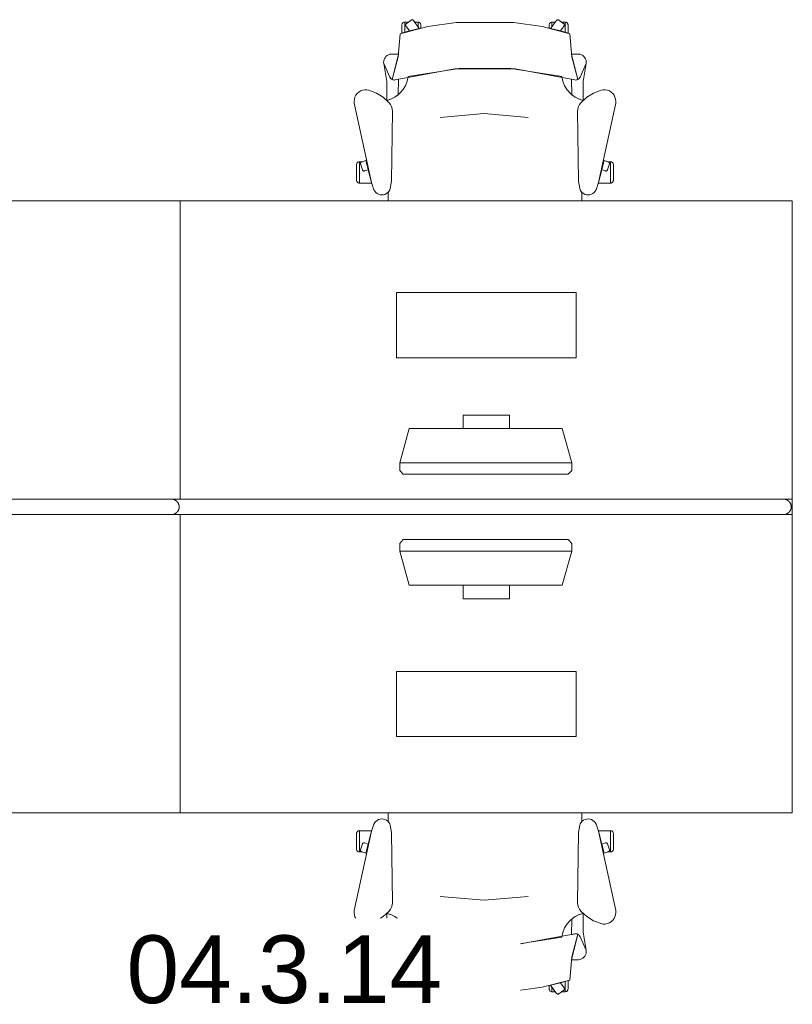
# Model space of a CAD drawing. Header units: millimetres. Extents: x -3388 to 301539, y -5590 to 54660.
# Tile 189 of 216: x 87839 to 89859, y 6774 to 9348. Entities that reach past the tile are written whole.
import ezdxf

# ---------------------------------------------------------------- set-up
doc = ezdxf.new("R2010")
doc.units = ezdxf.units.MM
for name, color, linetype, lineweight in [('A-AREA-IDEN', 2, 'Continuous', 18), ('I-FURN', 30, 'Continuous', 13), ('I-FURN-PNLS', 30, 'Continuous', 13)]:
    doc.layers.add(name, color=color, linetype=linetype, lineweight=lineweight)
doc.styles.add('Arial', font='arial.ttf', dxfattribs={"height": 177.035928})

# ---------------------------------------------------------------- blocks, each defined once
blk = doc.blocks.new('82_FUS_WPB_AV_oth_werkplekken - wp_dubbel _4 pers_-369125-4e verdieping - bouwdeel 3_ 4_ 5')
at = {"layer": 'I-FURN-PNLS', "color": 8, "lineweight": 9}
for p, q in [((777.2, 20), (-781.3, 20)), ((2377.2, 20), (-781.3, 20)), ((-781.3, -20), (777.2, -20)), ((-781.3, -20), (2377.2, -20))]:
    blk.add_line(p, q, dxfattribs=at)
for points, knots in [([(-801.3, 0), (-801.3, 0.9), (-801.2, 2.3), (-800.9, 4.1), (-800.6, 5.3), (-800.2, 6.6), (-799.8, 7.8), (-799.2, 8.9), (-798.7, 10), (-798, 11.1), (-797.3, 12), (-796.6, 12.9), (-795.9, 13.8), (-795.1, 14.6), (-794, 15.5), (-792.8, 16.4), (-791.7, 17.1), (-790.5, 17.8), (-788.3, 18.8), (-785.2, 19.8), (-782.6, 20), (-781.3, 20)], [0, 0, 0, 0, 0.071429, 0.107143, 0.142857, 0.178571, 0.214286, 0.25, 0.285714, 0.321429, 0.357143, 0.392857, 0.428571, 0.464286, 0.5, 0.571429, 0.607143, 0.642857, 0.714286, 0.857143, 1, 1, 1, 1]), ([(-781.3, 20), (-782.6, 20), (-785.2, 19.8), (-788.3, 18.8), (-790.5, 17.8), (-791.7, 17.1), (-792.6, 16.6), (-793.4, 16), (-794.3, 15.3), (-795.1, 14.6), (-795.9, 13.8), (-796.6, 12.9), (-797.3, 12), (-798, 11.1), (-798.7, 10), (-799.2, 8.9), (-799.8, 7.8), (-800.2, 6.6), (-800.6, 5.3), (-800.9, 4.1), (-801.2, 2.3), (-801.3, 0.9), (-801.3, 0)], [-1, -1, -1, -1, -0.857143, -0.714286, -0.642857, -0.607143, -0.571429, -0.535714, -0.5, -0.464286, -0.428571, -0.392857, -0.357143, -0.321429, -0.285714, -0.25, -0.214286, -0.178571, -0.142857, -0.107143, -0.071429, 0, 0, 0, 0]), ([(-781.3, -20), (-782.6, -20), (-785.2, -19.8), (-788.3, -18.8), (-790.5, -17.8), (-791.7, -17.1), (-792.6, -16.6), (-793.4, -16), (-794.3, -15.3), (-795.1, -14.6), (-795.9, -13.8), (-796.6, -12.9), (-797.3, -12), (-798, -11.1), (-798.7, -10), (-799.2, -8.9), (-799.8, -7.8), (-800.2, -6.6), (-800.6, -5.3), (-800.9, -4.1), (-801.2, -2.3), (-801.3, -0.9), (-801.3, 0)], [0, 0, 0, 0, 0.142857, 0.285714, 0.357143, 0.392857, 0.428571, 0.464286, 0.5, 0.535714, 0.571429, 0.607143, 0.642857, 0.678571, 0.714286, 0.75, 0.785714, 0.821429, 0.857143, 0.892857, 0.928571, 1, 1, 1, 1]), ([(-801.3, 0), (-801.3, -0.9), (-801.2, -2.3), (-800.9, -4.1), (-800.6, -5.3), (-800.2, -6.6), (-799.8, -7.8), (-799.2, -8.9), (-798.7, -10), (-798, -11.1), (-797.1, -12.3), (-796.1, -13.5), (-795.1, -14.6), (-794.3, -15.3), (-793.4, -16), (-792.6, -16.6), (-791.7, -17.1), (-790.5, -17.8), (-788.3, -18.8), (-785.2, -19.8), (-782.6, -20), (-781.3, -20)], [-1, -1, -1, -1, -0.928571, -0.892857, -0.857143, -0.821429, -0.785714, -0.75, -0.714286, -0.678571, -0.642857, -0.571429, -0.535714, -0.5, -0.464286, -0.428571, -0.392857, -0.357143, -0.285714, -0.142857, 0, 0, 0, 0]), ([(777.2, 20), (778.5, 20), (781.1, 19.8), (784.2, 18.8), (786.3, 17.8), (787.5, 17.1), (788.4, 16.6), (789.3, 16), (790.1, 15.3), (790.9, 14.6), (791.7, 13.8), (792.5, 12.9), (793.2, 12), (793.9, 11.1), (794.5, 10), (795.1, 8.9), (795.6, 7.8), (796.1, 6.6), (796.5, 5.3), (796.8, 4.1), (797.1, 2.3), (797.2, 0.9), (797.2, 0)], [0, 0, 0, 0, 0.142857, 0.285714, 0.357143, 0.392857, 0.428571, 0.464286, 0.5, 0.535714, 0.571429, 0.607143, 0.642857, 0.678571, 0.714286, 0.75, 0.785714, 0.821429, 0.857143, 0.892857, 0.928571, 1, 1, 1, 1]), ([(797.2, 0), (797.2, -0.9), (797.1, -2.3), (796.8, -4.1), (796.5, -5.3), (796.1, -6.6), (795.6, -7.8), (795.1, -8.9), (794.5, -10), (793.9, -11.1), (793.2, -12), (792.5, -12.9), (791.7, -13.8), (790.9, -14.6), (789.8, -15.5), (788.7, -16.4), (787.5, -17.1), (786.3, -17.8), (784.2, -18.8), (781.1, -19.8), (778.5, -20), (777.2, -20)], [0, 0, 0, 0, 0.071429, 0.107143, 0.142857, 0.178571, 0.214286, 0.25, 0.285714, 0.321429, 0.357143, 0.392857, 0.428571, 0.464286, 0.5, 0.571429, 0.607143, 0.642857, 0.714286, 0.857143, 1, 1, 1, 1]), ([(2377.2, 20), (2378.5, 20), (2381.1, 19.8), (2384.2, 18.8), (2386.3, 17.8), (2387.5, 17.1), (2388.4, 16.6), (2389.3, 16), (2390.1, 15.3), (2390.9, 14.6), (2391.7, 13.8), (2392.5, 12.9), (2393.2, 12), (2393.9, 11.1), (2394.5, 10), (2395.1, 8.9), (2395.6, 7.8), (2396.1, 6.6), (2396.5, 5.3), (2396.8, 4.1), (2397.1, 2.3), (2397.2, 0.9), (2397.2, 0)], [0, 0, 0, 0, 0.142857, 0.285714, 0.357143, 0.392857, 0.428571, 0.464286, 0.5, 0.535714, 0.571429, 0.607143, 0.642857, 0.678571, 0.714286, 0.75, 0.785714, 0.821429, 0.857143, 0.892857, 0.928571, 1, 1, 1, 1]), ([(2397.2, 0), (2397.2, -0.9), (2397.1, -2.3), (2396.8, -4.1), (2396.5, -5.3), (2396.1, -6.6), (2395.6, -7.8), (2395.1, -8.9), (2394.5, -10), (2393.9, -11.1), (2393.2, -12), (2392.5, -12.9), (2391.7, -13.8), (2390.9, -14.6), (2389.8, -15.5), (2388.7, -16.4), (2387.5, -17.1), (2386.3, -17.8), (2384.2, -18.8), (2381.1, -19.8), (2378.5, -20), (2377.2, -20)], [0, 0, 0, 0, 0.071429, 0.107143, 0.142857, 0.178571, 0.214286, 0.25, 0.285714, 0.321429, 0.357143, 0.392857, 0.428571, 0.464286, 0.5, 0.571429, 0.607143, 0.642857, 0.714286, 0.857143, 1, 1, 1, 1])]:
    blk.add_open_spline(points, degree=3, knots=knots, dxfattribs=at)
blk = doc.blocks.new('82_FU_WPB_SH_oth_bureau dubbel - overleg 2p 1600x1600x700-362884-4e verdieping - bouwdeel 3_ 4_ 5')
at = {"layer": 'I-FURN', "color": 8, "lineweight": 9}
for p, q in [((-800, 820), (-800, 40)), ((800, 820), (-800, 820)), ((800, 820), (-800, 820)), ((-800, 820), (-800, 40)), ((800, 40), (800, 820)), ((800, 40), (800, 820)), ((-235, 580), (-235, 410)), ((235, 580), (-235, 580)), ((235, 410), (235, 580)), ((-235, 410), (235, 410)), ((-60.8, 260), (-60.8, 225)), ((60.8, 260), (-60.8, 260)), ((60.8, 225), (60.8, 260)), ((-226.2, 135.5), (-201.2, 225)), ((-201.2, 225), (198.8, 225)), ((198.8, 225), (223.8, 135.5)), ((-226.2, 135.5), (223.8, 135.5)), ((-226.2, 115.5), (-226.2, 135.5)), ((223.8, 135.5), (223.8, 115.5)), ((-217, 105.5), (-226.2, 115.5)), ((214.5, 105.5), (-217, 105.5)), ((223.8, 115.5), (214.5, 105.5)), ((-800, 40), (-800, 26.8)), ((-800, 40), (-781.3, 40)), ((-800, 40), (-781.3, 40)), ((-800, 13.2), (-800, 0)), ((-800, 0), (-781.3, 0)), ((-800, -780), (-800, 0)), ((800, 0), (800, -780)), ((-781.3, 0), (-800, 0)), ((-800, 0), (-800, -780)), ((800, -780), (800, 0)), ((-217, -65.5), (-226.2, -75.5)), ((-226.2, -75.5), (-226.2, -95.5)), ((214.5, -65.5), (-217, -65.5)), ((223.8, -75.5), (214.5, -65.5)), ((223.8, -95.5), (223.8, -75.5)), ((-226.2, -95.5), (-201.2, -185)), ((-226.2, -95.5), (223.8, -95.5)), ((198.8, -185), (223.8, -95.5)), ((-201.2, -185), (198.8, -185)), ((-60.8, -220), (-60.8, -185)), ((60.8, -185), (60.8, -220)), ((60.8, -220), (-60.8, -220)), ((-235, -580), (-235, -410)), ((-235, -410), (235, -410)), ((235, -410), (235, -580)), ((235, -580), (-235, -580)), ((800, -780), (-800, -780)), ((-800, -780), (800, -780))]:
    blk.add_line(p, q, dxfattribs=at)
blk = doc.blocks.new('82_FU_WPB_SH_oth_bureau dubbel - overleg 2p 1600x1600x700-V264-4e verdieping - bouwdeel 3_ 4_ 5')
at = {"layer": 'I-FURN', "color": 8, "lineweight": 9}
for p, q in [((-800, 820), (-800, 40)), ((800, 820), (-800, 820)), ((800, 820), (-800, 820)), ((-800, 820), (-800, 40)), ((800, 40), (800, 820)), ((800, 40), (800, 820)), ((-235, 580), (-235, 410)), ((235, 580), (-235, 580)), ((235, 410), (235, 580)), ((-235, 410), (235, 410)), ((-60.8, 260), (-60.8, 225)), ((60.8, 260), (-60.8, 260)), ((60.8, 225), (60.8, 260)), ((-226.2, 135.5), (-201.2, 225)), ((-201.2, 225), (198.8, 225)), ((198.8, 225), (223.8, 135.5)), ((-226.2, 135.5), (223.8, 135.5)), ((-226.2, 115.5), (-226.2, 135.5)), ((223.8, 135.5), (223.8, 115.5)), ((-217, 105.5), (-226.2, 115.5)), ((214.5, 105.5), (-217, 105.5)), ((223.8, 115.5), (214.5, 105.5)), ((777.2, 40), (800, 40)), ((777.2, 40), (800, 40)), ((800, 40), (800, 0)), ((-800, -780), (-800, 0)), ((777.2, 0), (800, 0)), ((800, 0), (800, -780)), ((-800, 0), (-800, -780)), ((800, 0), (777.2, 0)), ((800, -780), (800, 0)), ((-217, -65.5), (-226.2, -75.5)), ((-226.2, -75.5), (-226.2, -95.5)), ((214.5, -65.5), (-217, -65.5)), ((223.8, -75.5), (214.5, -65.5)), ((223.8, -95.5), (223.8, -75.5)), ((-226.2, -95.5), (-201.2, -185)), ((-226.2, -95.5), (223.8, -95.5)), ((198.8, -185), (223.8, -95.5)), ((-201.2, -185), (198.8, -185)), ((-60.8, -220), (-60.8, -185)), ((60.8, -185), (60.8, -220)), ((60.8, -220), (-60.8, -220)), ((-235, -580), (-235, -410)), ((-235, -410), (235, -410)), ((235, -410), (235, -580)), ((235, -580), (-235, -580)), ((800, -780), (-800, -780)), ((-800, -780), (800, -780))]:
    blk.add_line(p, q, dxfattribs=at)
blk = doc.blocks.new('82_FU_WPB_SH_oth_bureaustoel - Medachair_dwg-4535414-4e verdieping - bouwdeel 3_ 4_ 5')
at = {"layer": 'I-FURN', "color": 8, "lineweight": 9, "flags": 128}
for points in [[(892.889, 168.223), (890.967, 168.059), (889.043, 168.196), (887.164, 168.631), (885.376, 169.354), (900.733, 228.425), (905.902, 289.24), (978.561, 307.639), (1052.71, 318.565), (1203.12, 318.565), (1277.28, 307.639), (1349.93, 289.24), (1355.1, 228.425), (1370.46, 169.354), (1368.67, 168.631), (1366.79, 168.196), (1364.87, 168.059), (1362.95, 168.223), (1207.14, 197.058), (1048.69, 197.058)], [(918.125, 319.565), (927.701, 319.565), (921.833, 315.302), (921.252, 314.785), (920.782, 314.165), (920.443, 313.465), (920.246, 312.713), (920.201, 311.936), (920.307, 311.165), (920.562, 310.431), (920.955, 309.759), (930.663, 296.398), (918.125, 292.89), (918.125, 319.565), (918.125, 292.89), (910.828, 290.739), (910.828, 312.214), (910.93, 313.488), (911.254, 314.724), (911.788, 315.885), (912.516, 316.936), (913.416, 317.843), (914.461, 318.579), (915.618, 319.121), (916.852, 319.453)], [(940.758, 324.147), (956.25, 302.822), (930.663, 296.398), (920.955, 309.759), (920.562, 310.431), (920.307, 311.165), (920.201, 311.936), (920.246, 312.713), (920.443, 313.465), (920.782, 314.165), (921.252, 314.785), (921.833, 315.302), (935.215, 325.024), (935.808, 325.381), (936.454, 325.628), (937.133, 325.76), (937.824, 325.773), (938.507, 325.664), (939.161, 325.439), (939.766, 325.104), (940.304, 324.669)], [(952.817, 319.565), (944.086, 319.565), (952.817, 307.547)], [(956.25, 302.822), (960.114, 303.709), (960.114, 312.214), (960.012, 313.488), (959.689, 314.724), (959.155, 315.885), (958.427, 316.936), (957.526, 317.842), (956.482, 318.578), (955.325, 319.121), (954.091, 319.453), (952.817, 319.565), (952.817, 307.547)], [(1299.59, 302.822), (1295.72, 303.709), (1295.72, 312.214), (1295.82, 313.488), (1296.15, 314.724), (1296.68, 315.885), (1297.41, 316.936), (1298.31, 317.842), (1299.35, 318.578), (1300.51, 319.121), (1301.75, 319.453), (1303.02, 319.565), (1303.02, 307.547)], [(1315.08, 324.147), (1299.59, 302.822), (1325.17, 296.398), (1334.88, 309.759), (1335.27, 310.431), (1335.53, 311.165), (1335.64, 311.936), (1335.59, 312.713), (1335.39, 313.465), (1335.05, 314.165), (1334.58, 314.785), (1334, 315.302), (1320.62, 325.024), (1319.95, 325.418), (1319.21, 325.673), (1318.44, 325.779), (1317.67, 325.733), (1316.92, 325.537), (1316.22, 325.197), (1315.6, 324.728)], [(1303.02, 319.565), (1311.75, 319.565), (1303.02, 307.547)], [(1337.71, 319.565), (1328.13, 319.565), (1334, 315.302), (1334.58, 314.785), (1335.05, 314.165), (1335.39, 313.465), (1335.59, 312.713), (1335.64, 311.936), (1335.53, 311.165), (1335.27, 310.431), (1334.88, 309.759), (1325.17, 296.398), (1337.71, 292.89), (1337.71, 319.565), (1337.71, 292.89), (1345.01, 290.739), (1345.01, 312.214), (1344.91, 313.488), (1344.58, 314.724), (1344.05, 315.885), (1343.32, 316.936), (1342.42, 317.843), (1341.38, 318.579), (1340.22, 319.121), (1338.98, 319.453)], [(885.376, 169.354), (901.933, 235.905), (883.884, 235.905), (878.925, 235.405), (875.362, 233.856), (872.064, 231.801), (869.103, 229.285), (866.877, 226.428), (865.11, 223.266), (863.842, 219.874), (863.209, 217.007), (863.006, 214.077), (863.24, 211.15), (879.412, 175.835), (880.431, 173.831), (881.796, 172.044), (883.463, 170.535)], [(871.242, 164.405), (863.24, 211.15), (879.412, 175.835), (880.505, 173.714), (881.986, 171.843), (883.8, 170.291), (885.878, 169.118), (888.143, 168.366), (890.51, 168.064), (892.892, 168.223), (901.41, 170.576), (901.218, 129.572), (891.954, 123.132), (881.803, 118.206), (871.01, 114.916)], [(1362.94, 168.223), (1354.43, 170.576), (1354.62, 129.572), (1363.88, 123.132), (1374.03, 118.206), (1384.83, 114.916), (1384.59, 164.405), (1392.6, 211.15), (1376.42, 175.835), (1375.41, 173.831), (1374.04, 172.044), (1372.37, 170.535), (1370.46, 169.354), (1368.67, 168.631), (1366.79, 168.196), (1364.87, 168.059)], [(824.403, 141.678), (818.953, 142.657), (813.415, 142.634), (807.972, 141.609), (802.805, 139.617), (798.084, 136.723), (793.963, 133.023), (790.58, 128.638), (788.046, 123.714), (786.445, 118.413), (785.829, 112.909), (786.219, 107.385), (831.099, -100.079), (837.63, -118.572), (839.728, -122.329), (842.495, -125.624), (845.834, -128.337), (849.625, -130.373), (853.732, -131.657), (858.007, -132.144), (862.297, -131.816), (866.449, -130.686), (870.313, -128.793), (873.751, -126.206), (876.639, -123.017), (878.875, -119.341), (880.377, -115.309), (883.676, -96.3046), (886.374, 87.0952), (885.563, 92.9865), (883.773, 98.6577), (881.055, 103.947), (877.488, 108.705), (862.019, 123.036), (844.106, 134.163)], [(1369.46, 87.0952), (1372.16, -96.3046), (1375.46, -115.309), (1376.96, -119.341), (1379.2, -123.017), (1382.09, -126.206), (1385.52, -128.793), (1389.39, -130.686), (1393.54, -131.816), (1397.83, -132.144), (1402.1, -131.657), (1406.21, -130.373), (1410, -128.337), (1413.34, -125.624), (1416.11, -122.329), (1418.21, -118.572), (1424.74, -100.079), (1469.62, 107.385), (1470.01, 112.909), (1469.39, 118.413), (1467.79, 123.714), (1465.26, 128.638), (1461.87, 133.023), (1457.75, 136.723), (1453.03, 139.617), (1447.86, 141.609), (1442.42, 142.634), (1436.88, 142.657), (1431.43, 141.678), (1411.73, 134.163), (1393.82, 123.036), (1378.35, 108.705), (1374.78, 103.947), (1372.06, 98.6577), (1370.27, 92.9865)], [(799.562, -101.355), (799.562, -45.6211), (798.289, -45.733), (797.055, -46.0653), (795.898, -46.6078), (794.853, -47.3438), (793.953, -48.2507), (793.225, -49.3008), (792.691, -50.4619), (792.368, -51.6983), (792.265, -52.9721), (792.265, -94.1338), (792.419, -95.5465), (792.843, -96.9028), (793.521, -98.1512), (794.429, -99.2443), (795.532, -100.141), (796.787, -100.807), (798.148, -101.216)], [(799.562, -45.5991), (807.31, -45.5991), (805.271, -46.2618), (804.634, -46.532), (804.054, -46.9088), (803.548, -47.3805), (803.132, -47.9329), (802.818, -48.5492), (802.616, -49.2106), (802.531, -49.8971), (802.568, -50.5879), (802.723, -51.2618), (807.834, -66.993), (808.146, -67.7056), (808.591, -68.3438), (809.152, -68.8829), (809.807, -69.3023), (810.531, -69.5858), (811.297, -69.7226), (812.075, -69.7073), (812.834, -69.5406), (822.297, -66.4659), (831.099, -100.057), (831.452, -101.333), (799.562, -101.333)], [(816.415, -42.6409), (805.266, -46.2635), (804.629, -46.5337), (804.049, -46.9104), (803.543, -47.3822), (803.127, -47.9346), (802.813, -48.5508), (802.61, -49.2123), (802.526, -49.8988), (802.562, -50.5895), (802.718, -51.2635), (807.829, -66.9946), (808.141, -67.7073), (808.586, -68.3455), (809.147, -68.8846), (809.802, -69.304), (810.526, -69.5875), (811.292, -69.7243), (812.07, -69.709), (812.829, -69.5423), (822.292, -66.4676)], [(1456.27, -45.5991), (1448.53, -45.5991), (1450.57, -46.2618), (1451.2, -46.532), (1451.78, -46.9088), (1452.29, -47.3805), (1452.7, -47.9329), (1453.02, -48.5492), (1453.22, -49.2106), (1453.3, -49.8971), (1453.27, -50.5879), (1453.11, -51.2618), (1448, -66.993), (1447.73, -67.6297), (1447.35, -68.2097), (1446.88, -68.7156), (1446.33, -69.1319), (1445.71, -69.4459), (1445.05, -69.6481), (1444.37, -69.7324), (1443.68, -69.6962), (1443, -69.5406), (1433.54, -66.4659), (1424.74, -100.057), (1424.38, -101.333), (1456.27, -101.333)], [(1439.42, -42.6409), (1450.57, -46.2635), (1451.21, -46.5337), (1451.79, -46.9104), (1452.29, -47.3822), (1452.71, -47.9346), (1453.02, -48.5508), (1453.23, -49.2123), (1453.31, -49.8988), (1453.27, -50.5895), (1453.12, -51.2635), (1448.01, -66.9946), (1447.69, -67.7073), (1447.25, -68.3455), (1446.69, -68.8846), (1446.03, -69.304), (1445.31, -69.5875), (1444.54, -69.7243), (1443.77, -69.709), (1443.01, -69.5423), (1433.54, -66.4676)], [(1456.27, -101.355), (1456.27, -45.6211), (1457.55, -45.733), (1458.78, -46.0653), (1459.94, -46.6078), (1460.98, -47.3438), (1461.88, -48.2507), (1462.61, -49.3008), (1463.14, -50.4619), (1463.47, -51.6983), (1463.57, -52.9721), (1463.57, -94.1338), (1463.42, -95.5465), (1462.99, -96.9028), (1462.31, -98.1512), (1461.41, -99.2443), (1460.3, -100.141), (1459.05, -100.807), (1457.69, -101.216)]]:
    blk.add_lwpolyline(points, close=True, dxfattribs=at)
for points in [[(1391.99, 219.874), (1392.63, 217.007), (1392.83, 214.077), (1392.6, 211.15), (1392.83, 214.077), (1392.63, 217.007), (1391.99, 219.874), (1390.73, 223.267), (1388.96, 226.428), (1386.73, 229.285), (1383.77, 231.802), (1380.47, 233.857), (1376.91, 235.406), (1371.95, 235.905), (1353.9, 235.905), (1370.46, 169.354), (1372.37, 170.535), (1374.04, 172.044), (1375.41, 173.831), (1376.42, 175.835), (1392.6, 211.15)], [(1375.46, -115.309), (1372.16, -96.3046), (1369.46, 87.0952), (1370.27, 92.9865), (1372.06, 98.6577), (1374.78, 103.947), (1378.35, 108.705), (1384.43, 115.005), (1372.33, 118.902), (1361.09, 124.852), (1351.07, 132.673), (1342.56, 142.125), (1335.84, 152.917), (1331.11, 164.717), (1328.51, 177.162), (1195.33, 198.061), (1060.51, 198.061), (927.325, 177.162), (924.726, 164.717), (919.993, 152.917), (913.272, 142.125), (904.769, 132.673), (894.746, 124.852), (883.511, 118.902), (871.409, 115.005), (877.488, 108.705), (881.055, 103.947), (883.773, 98.6577), (885.563, 92.9865), (886.374, 87.0952), (883.676, -96.3046), (880.377, -115.309), (879.012, -119.052), (877.014, -122.499), (874.445, -125.544), (874.7616, -147.7067)], [(1241.01, 70.5866), (1126.01, 80.6836), (1011.01, 70.5866)], [(1381.0744, -147.7067), (1381.39, -125.544), (1378.82, -122.499), (1376.82, -119.052), (1375.46, -115.309)]]:
    blk.add_lwpolyline(points, dxfattribs=at)
blk = doc.blocks.new('82_FU_WPB_SH_oth_bureaustoel - 82_FU_WPB_SH_oth_bureaustoel-362900-4e verdieping - bouwdeel 3_ 4_ 5')
blk.add_blockref('82_FU_WPB_SH_oth_bureaustoel - Medachair_dwg-4535414-4e verdieping - bouwdeel 3_ 4_ 5', (-1131.3, 47.7))
blk = doc.blocks.new('82_FU_WPB_SH_oth_bureaustoel - 82_FU_WPB_SH_oth_bureaustoel-4536425-4e verdieping - bouwdeel 3_ 4_ 5')
at = {"extrusion": (0, 0, -1), "zscale": -1, "rotation": 180}
blk.add_blockref('82_FU_WPB_SH_oth_bureaustoel - Medachair_dwg-4535414-4e verdieping - bouwdeel 3_ 4_ 5', (1131.3, -47.7), dxfattribs=at)
blk = doc.blocks.new('Stadhuis Zoetermeer_OTH_interieur_rvt-1-4e verdieping - bouwdeel 3_ 4_ 5')
at = {"color": 8, "lineweight": 9}
for name, p in [('82_FU_WPB_SH_oth_bureaustoel - 82_FU_WPB_SH_oth_bureaustoel-362900-4e verdieping - bouwdeel 3_ 4_ 5', (89058.6, 8974.2)), ('82_FU_WPB_SH_oth_bureau dubbel - overleg 2p 1600x1600x700-362884-4e verdieping - bouwdeel 3_ 4_ 5', (87458.6, 8054.2)), ('82_FU_WPB_SH_oth_bureau dubbel - overleg 2p 1600x1600x700-V264-4e verdieping - bouwdeel 3_ 4_ 5', (89058.6, 8054.2)), ('82_FUS_WPB_AV_oth_werkplekken - wp_dubbel _4 pers_-369125-4e verdieping - bouwdeel 3_ 4_ 5', (87458.6, 8074.2)), ('82_FU_WPB_SH_oth_bureaustoel - 82_FU_WPB_SH_oth_bureaustoel-4536425-4e verdieping - bouwdeel 3_ 4_ 5', (89058.6, 7174.2))]:
    blk.add_blockref(name, p, dxfattribs=at)

msp = doc.modelspace()

# ---------------------------------------------------------------- block references
at = {"lineweight": 5}
msp.add_blockref('Stadhuis Zoetermeer_OTH_interieur_rvt-1-4e verdieping - bouwdeel 3_ 4_ 5', (0, 0), dxfattribs=at)

# ---------------------------------------------------------------- next in the draw order: texts
at = {"layer": 'A-AREA-IDEN', "lineweight": 9, "insert": (88118.1438, 6954.1285), "char_height": 177.03593, "width": 984.921224, "attachment_point": 1, "line_spacing_factor": 0.938532, "style": 'Arial', "bg_fill": 3, "box_fill_scale": 1.25, "bg_fill_color": 0, "bg_fill_transparency": 0}
msp.add_mtext('04.3.14', dxfattribs=at)

doc.saveas('drawing.dxf')
